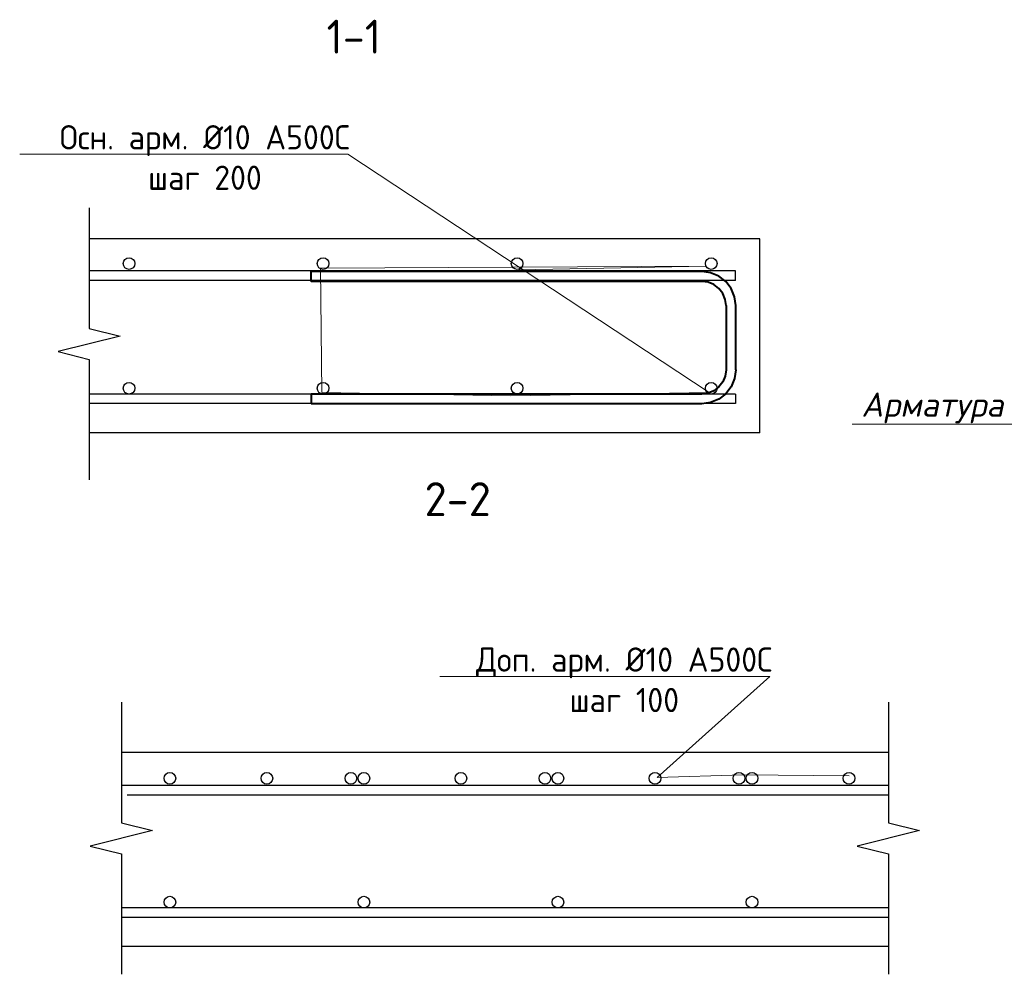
# Model space of a CAD drawing. Header units: millimetres. Extents: x -42044588 to 856694, y -806701 to 941911.
# Tile 186 of 256: x -93020 to -82872, y -312960 to -303121. Entities that reach past the tile are written whole.
import ezdxf
from ezdxf import colors
from ezdxf.entities.mleader import LeaderData, LeaderLine
from ezdxf.math import Vec2, Vec3

# ---------------------------------------------------------------- set-up
doc = ezdxf.new("R2010")
doc.units = ezdxf.units.MM
for name, color, linetype, lineweight in [('Арм_хомуты', 133, 'Continuous', 18), ('Перекрытие ж_бетон', 1, 'Continuous', 30), ('подоснова', 151, 'Continuous', 5), ('поз.', 2, 'Continuous', 25), ('Узлы', 7, 'Continuous', 0)]:
    doc.layers.add(name, color=color, linetype=linetype, lineweight=lineweight)
doc.styles.add('GOST 2.304', font='CS_Gost2304.shx')
doc.styles.add('GOST-2.304_Type-B', font='GOST_Common.ttf')

# ---------------------------------------------------------------- blocks, each defined once
blk = doc.blocks.new('*U230')
at = {"color": 0, "linetype": 'ByBlock', "lineweight": -2}
for p, q in [((-68.1, 25), (-68.1, 427.5)), ((-58.1, 427.5), (-68.1, 427.5)), ((-58.1, 25), (-58.1, 427.5)), ((58.1, 25), (58.1, 427.5)), ((58.1, 427.5), (68.1, 427.5)), ((68.1, 25), (68.1, 427.5)), ((-66.9, 15.9), (-68.1, 25)), ((-57.2, 18.5), (-58.1, 25)), ((57.2, 18.5), (58.1, 25)), ((66.9, 15.9), (68.1, 25)), ((-63.4, 7.5), (-66.9, 15.9)), ((-54.7, 12.5), (-57.2, 18.5)), ((-50.7, 7.3), (-54.7, 12.5)), ((50.7, 7.3), (54.7, 12.5)), ((54.7, 12.5), (57.2, 18.5)), ((63.4, 7.5), (66.9, 15.9)), ((-57.8, 0.3), (-63.4, 7.5)), ((-50.6, -5.3), (-57.8, 0.3)), ((-45.6, 3.3), (-50.7, 7.3)), ((-39.5, 0.9), (-45.6, 3.3)), ((-33.1, 0), (-39.5, 0.9)), ((-33.1, 0), (33.1, 0)), ((33.1, 0), (39.5, 0.9)), ((39.5, 0.9), (45.6, 3.3)), ((45.6, 3.3), (50.7, 7.3)), ((50.6, -5.3), (57.8, 0.3)), ((57.8, 0.3), (63.4, 7.5)), ((-42.1, -8.8), (-50.6, -5.3)), ((-33.1, -10), (-42.1, -8.8)), ((33.1, -10), (-33.1, -10)), ((33.1, -10), (42.1, -8.8)), ((42.1, -8.8), (50.6, -5.3))]:
    blk.add_line(p, q, dxfattribs=at)
at = {"style": 'GOST 2.304', "oblique": 15, "flags": 9}
for tag, p in [('ПОЗИЦИЯ', (798.2, -54.4)), ('ДИАМЕТР', (798.5, -58.7)), ('КЛАСС', (798.8, -63.1)), ('ДЛИНА', (799.3, -67.9)), ('МАССА', (799.6, -73.3))]:
    blk.add_attdef(tag, p, '', height=2.5, dxfattribs=at)
blk = doc.blocks.new('_None')

msp = doc.modelspace()

# ---------------------------------------------------------------- linework, layer by layer
at = {"color": 3, "linetype": 'Continuous', "lineweight": 30}
for centre in [(-91892.553, -305634.388), (-89892.553, -305634.388), (-87892.553, -305634.388), (-85892.553, -305634.388), (-91892.553, -306919.388), (-89892.553, -306919.388), (-87892.553, -306919.388), (-85892.553, -306919.388), (-91471.975, -310939.814), (-89471.975, -310939.814), (-87471.975, -310939.814), (-85471.975, -310939.814), (-91471.975, -312215.814), (-89471.975, -312215.814), (-87471.975, -312215.814), (-85471.975, -312215.814)]:
    msp.add_circle(centre, 60, dxfattribs=at)
at = {"color": 1, "linetype": 'Continuous', "lineweight": 30}
for centre in [(-90471.975, -310939.814), (-89606.073, -310939.814), (-88471.975, -310939.814), (-87606.073, -310939.814), (-86471.975, -310939.814), (-85606.073, -310939.814), (-84471.975, -310939.814)]:
    msp.add_circle(centre, 60, dxfattribs=at)
at = {"layer": 'Перекрытие ж_бетон', "color": 7, "linetype": 'Continuous', "lineweight": 30}
for p, q in [((-85392.531, -305379.388), (-92304.155, -305379.388)), ((-85392.531, -307379.388), (-85392.531, -305379.388)), ((-85392.531, -307379.388), (-92304.155, -307379.388)), ((-84066.697, -310674.814), (-91971.975, -310674.814)), ((-84066.697, -312674.814), (-91971.975, -312674.814))]:
    msp.add_line(p, q, dxfattribs=at)
at = {"layer": 'Перекрытие ж_бетон', "color": 3, "linetype": 'Continuous', "lineweight": 30}
for p, q in [((-85642.553, -305709.388), (-92304.155, -305709.388)), ((-85642.553, -305808.299), (-85642.553, -305709.388)), ((-85642.553, -305808.299), (-92304.155, -305808.299)), ((-85642.553, -306979.388), (-92304.155, -306979.388)), ((-86102.53, -307078.299), (-92304.155, -307078.299)), ((-85642.553, -307078.299), (-92304.155, -307078.299)), ((-85642.553, -306979.388), (-85642.553, -307078.299)), ((-84066.697, -311014.814), (-91971.975, -311014.814)), ((-84066.697, -311113.724), (-91910.975, -311113.724)), ((-84066.697, -312275.814), (-91971.975, -312275.814)), ((-84066.697, -312374.724), (-91971.975, -312374.724)), ((-84066.697, -312374.724), (-91910.975, -312374.724))]:
    msp.add_line(p, q, dxfattribs=at)
at = {"layer": 'поз.', "linetype": 'Continuous'}
for points in [[(-92304.155, -305060.282), (-92304.155, -306302.282), (-91984.155, -306382.282), (-92624.155, -306542.282), (-92304.155, -306622.282), (-92304.155, -307864.282)], [(-91971.975, -310155.707), (-91971.975, -311397.707), (-91651.975, -311477.707), (-92291.975, -311637.707), (-91971.975, -311717.707), (-91971.975, -312959.707)], [(-84066.697, -310155.707), (-84066.697, -311397.707)], [(-84066.697, -311397.707), (-83746.697, -311477.707), (-84386.697, -311637.707)], [(-84386.697, -311637.707), (-84066.697, -311717.707), (-84066.697, -312959.707)]]:
    msp.add_lwpolyline(points, dxfattribs=at)

# ---------------------------------------------------------------- block references
at = {"layer": 'Арм_хомуты', "lineweight": 40, "xscale": -10, "yscale": 10, "zscale": 10, "rotation": 90}
msp.add_blockref('*U230', (-85739.33, -306398.843), dxfattribs=at)

# ---------------------------------------------------------------- texts
at = {"layer": 'Узлы', "color": 80, "linetype": 'Continuous', "lineweight": 0, "style": 'GOST-2.304_Type-B'}
for s, p in [('1-1', (-89856.91, -303471.043)), ('2-2', (-88846.679, -308237.633))]:
    msp.add_text(s, height=350, dxfattribs=at).set_placement(p)

# ---------------------------------------------------------------- leaders
at = {"layer": 'подоснова', "color": 2, "ltscale": 0.3}
ml = msp.add_multileader_mtext('Standard', dxfattribs=at)
ml.set_content('Осн. арм. %%C10 А500С\\Pшаг 200', color=2, style='GOST-2.304_Type-B')
ml.set_leader_properties(color=256, linetype='ByLayer', lineweight=15)
ml.set_arrow_properties(name='NONE')
ml.build(insert=Vec2(0, 0))
ml.multileader.update_dxf_attribs({"text_left_attachment_type": 6, "text_right_attachment_type": 6, "dogleg_length": 0.1, "arrow_head_size": 18})
ctx = ml.context
ctx.base_point, ctx.char_height, ctx.arrow_head_size, ctx.landing_gap_size, ctx.plane_origin = Vec3(-92583.69, -304508.108, 200), 250, 18, 20, Vec3(-99516.964, -300124.893, 200)
ctx.left_attachment, ctx.right_attachment, ctx.text_align_type = 6, 6, 1
notes = []
notes.append((ctx, [(1, (1, 1, 0), (-89636.772, -304508.108, 200), (-1, 0), 0.1, [(5, [(-87873.491, -305699.906, 200), (-85947.465, -305662.135, 200), (-89919.121, -305682.626, 200), (-89906.35, -306964.722, 200), (-87961.994, -306996.715, 200), (-85913.619, -306964.722, 200)], 0, [])])]))
ctx.mtext.insert, ctx.mtext.alignment, ctx.mtext.flow_direction = Vec3(-91110.281, -304208.108, 200), 2, 5
ml = msp.add_multileader_mtext('Standard', dxfattribs=at)
ml.set_content('{\\fISOCPEUR|b0|i0|c204|p34;\\Q12;\\C256;Арматура стен}', color=2, style='GOST-2.304_Type-B')
ml.set_leader_properties(color=256, linetype='ByLayer', lineweight=15)
ml.set_arrow_properties(name='NONE')
ml.build(insert=Vec2(0, 0))
ml.multileader.update_dxf_attribs({"text_left_attachment_type": 6, "text_right_attachment_type": 6, "dogleg_length": 0.1, "arrow_head_size": 18})
ctx = ml.context
ctx.base_point, ctx.char_height, ctx.arrow_head_size, ctx.landing_gap_size, ctx.plane_origin = Vec3(-84451.417, -307288.02), 250, 18, 20, Vec3(-94931.606, -306622.601)
ctx.left_attachment, ctx.right_attachment, ctx.text_align_type = 6, 6, 1
notes.append((ctx, [(1, (1, 1, 0), (-81958.178, -307288.02), (-1, 0), 0.1, [(0, [(-79725.819, -307284.199)], 0, [])])]))
ctx.mtext.insert, ctx.mtext.alignment, ctx.mtext.flow_direction = Vec3(-83204.848, -306963.02), 2, 5
ml = msp.add_multileader_mtext('Standard', dxfattribs=at)
ml.set_content('Доп. арм. %%C10 А500С\\Pшаг 100', color=2, style='GOST-2.304_Type-B')
ml.set_leader_properties(color=256, linetype='ByLayer', lineweight=15)
ml.set_arrow_properties(name='NONE')
ml.build(insert=Vec2(0, 0))
ml.multileader.update_dxf_attribs({"text_left_attachment_type": 6, "text_right_attachment_type": 6, "dogleg_length": 0.1, "arrow_head_size": 18})
ctx = ml.context
ctx.base_point, ctx.char_height, ctx.arrow_head_size, ctx.landing_gap_size, ctx.plane_origin = Vec3(-88286.182, -309891.107, 200), 250, 18, 20, Vec3(-97145.251, -305357.936, 200)
ctx.left_attachment, ctx.right_attachment, ctx.text_align_type = 6, 6, 1
notes.append((ctx, [(1, (1, 1, 0), (-85289.264, -309891.107, 200), (-1, 0), 0.1, [(2, [(-84472.059, -310912.821, 200), (-85567.919, -310902.908, 200), (-86450.557, -310932.647, 200)], 0, [])])]))
ctx.mtext.insert, ctx.mtext.alignment, ctx.mtext.flow_direction = Vec3(-86787.773, -309591.107, 200), 2, 5
for ctx, leaders in notes:
    for number, flags, end, landing, length, lines in leaders:
        leader = LeaderData()
        leader.index, (leader.has_last_leader_line, leader.has_dogleg_vector, leader.attachment_direction) = number, flags
        leader.last_leader_point, leader.dogleg_vector, leader.dogleg_length = Vec3(end), Vec3(landing), length
        for number, points, colour, breaks in lines:
            line = LeaderLine()
            line.index, line.vertices, line.color, line.breaks = number, Vec3.list(points), colors.encode_raw_color(colour), breaks
            leader.lines.append(line)
        ctx.leaders.append(leader)

doc.saveas('drawing.dxf')
